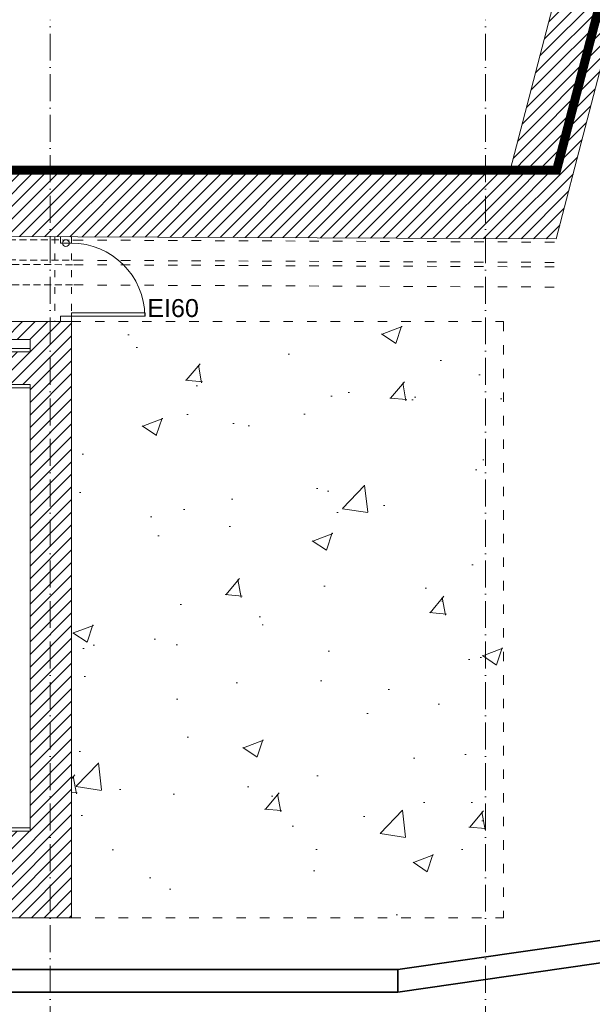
# Model space of a CAD drawing. Header units: millimetres. Extents: x 167773 to 185035, y -114105 to -66770.
# Tile 104 of 114: x 176501 to 177012, y -86889 to -86012. Entities that reach past the tile are written whole.
import ezdxf

# ---------------------------------------------------------------- set-up
doc = ezdxf.new("R2010")
doc.units = ezdxf.units.MM
for name, pattern in [('ACAD_ISO03W100', [30, 12, -18]), ('ACAD_ISO10W100', [18, 12, -3, 0, -3]), ('DASHED', [0.75, 0.5, -0.25]), ('HIDDEN', [9.525, 6.35, -3.175])]:
    doc.linetypes.add(name, pattern=pattern)
for name, color, linetype, lineweight in [('!_ppoz', 24, 'Continuous', 9), ('a-op_leader', 9, 'Continuous', 9), ('a-osie', 20, 'ACAD_ISO10W100', 9), ('b-przerywana2', 2, 'ACAD_ISO03W100', 9), ('b-ściany', 2, 'Continuous', 9), ('El-koryta_puszki', 1, 'Continuous', 35), ('h-hatch', 8, 'Continuous', 9)]:
    doc.layers.add(name, color=color, linetype=linetype, lineweight=lineweight)
doc.layers.add('!zakres', color=7, linetype='ACAD_ISO03W100', lineweight=60, true_color=0x8a14ff)
doc.styles.add('PPAB_100', font='arial.ttf', dxfattribs={"height": 18})

msp = doc.modelspace()

# ---------------------------------------------------------------- hatches: boundary and pattern name
at = {"layer": 'h-hatch'}
h = msp.add_hatch(dxfattribs=at)
h.set_pattern_fill('ANSI31', color=256, scale=2.5, style=0)
h.paths.add_polyline_path([(181080.67, -82332.89), (180067.67, -82332.89), (180067.67, -81166.89), (180240.88, -81166.89), (180240.88, -81123.89), (179127.51, -81123.89), (179013.33, -80404.92), (180240.24, -80182.22), (180232.49, -80139.49), (178967.15, -80369.16), (179093.84, -81166.89), (179150.59, -81166.89), (178946.47, -82324.89), (178009.67, -82324.89), (178009.67, -81166.89), (178152.82, -81166.89), (178152.82, -81124.89), (177043.67, -81124.89), (176929.33, -80404.92), (178152.82, -80182.84), (178145.07, -80140.11), (176887.08, -80368.45), (177013.89, -81166.89), (177091.65, -81166.89), (176984.65, -82330.89), (176863.67, -82330.89), (176863.67, -82385.89), (177009.67, -82385.89), (177009.67, -82605.89), (176863.67, -82605.89), (176863.67, -82660.89), (177844.46, -82660.89), (176938.64, -86145.89), (175326.44, -86145.89), (175326.44, -86199.77), (176979.55, -86207.12), (177915.59, -82605.89), (177039.67, -82605.89), (177039.67, -82330.89), (177152.17, -81166.89), (177341.67, -81166.89), (177341.67, -82385.89), (177877.67, -82385.89), (177877.67, -82332.89), (177372.67, -82332.89), (177372.67, -81166.89), (177957.67, -81166.89), (177957.67, -82385.89), (178994.62, -82385.89), (179209.49, -81166.89), (179409.67, -81166.89), (179409.67, -82385.89), (179945.67, -82385.89), (179945.67, -82332.89), (179438.67, -82332.89), (179438.67, -81166.89), (180025.67, -81166.89), (180025.67, -82385.89), (181039.67, -82385.89), (181039.67, -83832.89), (180452.67, -83832.89), (180452.67, -82605.89), (180423.67, -82605.89), (180423.67, -83832.89), (180253.08, -83832.89), (180097.28, -82605.89), (180044.53, -82605.89), (180044.53, -82666.85), (180192.59, -83832.89), (180128.78, -83832.89), (179993.7, -84621.47), (181261.85, -84863.62), (181269.97, -84821.1), (180044.2, -84587.08), (180165.67, -83877.89), (181270.67, -83877.89), (181270.67, -83832.89), (181080.67, -83832.89)])
h = msp.add_hatch(dxfattribs=at)
h.set_pattern_fill('ANSI31', color=256, scale=2.5, style=0)
h.paths.add_polyline_path([(176547.44, -86280.91), (176547.44, -86280.91), (175581.44, -86280.89), (175581.44, -86296.89), (176510.44, -86296.89), (176510.44, -86307.89), (176490.44, -86307.89), (176490.44, -86336.89), (176510.44, -86336.89), (176510.44, -86734.89), (176490.44, -86734.89), (176490.44, -86763.89), (176162.44, -86763.89), (176162.44, -86734.89), (176133.44, -86734.89), (176133.44, -86763.89), (175771.44, -86763.89), (175771.44, -86734.89), (175742.44, -86734.89), (175742.44, -86763.89), (175450.44, -86763.89), (175450.44, -86811.89), (176547.44, -86811.89)])
at = {"layer": 'h-hatch', "ltscale": 0.5}
h = msp.add_hatch(dxfattribs=at)
h.set_pattern_fill('AR-CONC', color=256, style=0)
h.set_pattern_definition([(50, (15000, -9), (182.18467, -15.93909), [19.05, -209.55]), (355, (15000, -9), (-35.24283, 191.05664), [15.24, -167.64]), (100.451, (15015.18, -10.33), (146.9425, 175.11669), [16.19, -178.09]), (46.1842, (15000, 41.8), (271.07904, -42.04233), [28.575, -314.325]), (96.6356, (15022.6, 38.3), (237.40423, 247.42556), [24.285, -267.135]), (351.184, (15000, 41.8), (237.4046, 247.4251), [22.86, -251.46]), (21, (15025.4, 29.1), (151.61488, -102.26552), [19.05, -209.55]), (326, (15025.4, 29.1), (61.80203, 184.18797), [15.24, -167.64]), (71.4514, (15038.03, 20.58), (213.41649, 81.92286), [16.19, -178.09]), (37.5, (15000, -9), (3.088603, 84.55504), [0, -165.608, 0, -170.18, 0, -168.275]), (7.5, (15000, -9), (66.819663, 100.180575), [0, -97.028, 0, -161.798, 0, -64.135]), (327.5, (14943.36, -9), (135.590595, -5.728744), [0, -63.5, 0, -198.12, 0, -262.89]), (317.5, (14917.96, -9), (148.12918, 25.42649), [0, -82.55, 0, -131.572, 0, -186.69])])
h.paths.add_polyline_path([(176932.44, -86279.91), (176547.44, -86279.91), (176547.44, -86813.89), (176932.44, -86813.89)])

# ---------------------------------------------------------------- linework, layer by layer
at = {"layer": '!_ppoz', "linetype": 'ACAD_ISO03W100', "ltscale": 0.5}
for p, q in [((176532.44, -86205.15), (176532.44, -86280.91)), ((176547.44, -86205.15), (176547.44, -86280.91))]:
    msp.add_line(p, q, dxfattribs=at)
at = {"layer": '!_ppoz'}
for points in [[(176537.44, -86205.15), (176537.44, -86210.91), (176547.44, -86210.91), (176547.44, -86205.19)], [(176510.44, -86304.89), (176487.44, -86304.89), (176487.44, -86339.89), (176510.44, -86339.89)], [(176510.44, -86731.89), (176487.44, -86731.89), (176487.44, -86763.89)]]:
    msp.add_lwpolyline(points, dxfattribs=at)
for points in [[(176537.44, -86275.91), (176537.44, -86280.91), (176547.44, -86280.91), (176547.44, -86275.91)], [(176547.44, -86275.91), (176547.44, -86272.91), (176612.94, -86272.91), (176612.94, -86275.91)]]:
    msp.add_lwpolyline(points, close=True, dxfattribs=at)
msp.add_arc((176547.11, -86276.71), 65.8, 0.67556, 89.7622, dxfattribs=at)
at = {"layer": '!zakres', "linetype": 'DASHED', "ltscale": 60, "const_width": 8, "flags": 128}
msp.add_lwpolyline([(177165.95, -86145.89), (179254.44, -86145.89), (179254.44, -87087.89), (175743.44, -87087.89), (175743.44, -87085.89), (170976.44, -87085.89), (170976.44, -86757.89), (171105.44, -86757.89), (171105.44, -86186.89), (170976.44, -86186.89), (170976.44, -86145.89), (176979.97, -86145.89), (177896.19, -82620.89), (177326.67, -82620.89), (177326.67, -82317.89)], dxfattribs=at)
at = {"layer": 'a-op_leader'}
msp.add_circle((176542.44, -86210.91), 3, dxfattribs=at)
at = {"layer": 'a-osie', "ltscale": 2}
for p, q in [((176528.44, -87311.89), (176528.44, -86011.89)), ((176916.44, -87311.89), (176916.44, -86011.89))]:
    msp.add_line(p, q, dxfattribs=at)
at = {"layer": 'b-przerywana2', "ltscale": 0.7}
for p, q in [((176547.44, -86280.91), (176932.44, -86280.91)), ((176932.44, -86280.91), (176932.44, -86811.89)), ((176547.44, -86811.89), (176932.44, -86811.89))]:
    msp.add_line(p, q, dxfattribs=at)
at = {"layer": 'b-ściany'}
for p, q in [((176979.55, -86207.12), (177915.59, -82605.89)), ((176938.64, -86145.89), (177844.46, -82660.89)), ((173445.44, -86145.89), (176938.64, -86145.89)), ((175009.44, -86198.36), (176979.55, -86207.12)), ((175581.44, -86280.89), (176547.44, -86280.91)), ((176547.44, -86280.91), (176547.44, -86811.89)), ((175581.44, -86296.89), (176510.44, -86296.89)), ((176510.44, -86307.89), (176510.44, -86296.89)), ((176510.44, -86734.89), (176510.44, -86336.89)), ((176510.44, -86734.89), (176490.44, -86734.89)), ((175450.44, -86811.89), (176547.44, -86811.89))]:
    msp.add_line(p, q, dxfattribs=at)
msp.add_lwpolyline([(176510.44, -86307.89), (176490.44, -86307.89), (176490.44, -86336.89), (176510.44, -86336.89)], dxfattribs=at)
at = {"layer": 'El-koryta_puszki'}
for points in [[(176838.44, -86878.15), (177138.44, -86834.89), (177138.44, -86814.89), (176838.44, -86858.15)], [(173498.44, -86878.15), (176838.44, -86878.15), (176838.44, -86858.15), (173498.44, -86858.15)]]:
    msp.add_lwpolyline(points, close=True, dxfattribs=at)
at = {"layer": 'h-hatch', "linetype": 'HIDDEN'}
for points in [[(173333.44, -86421.89), (173333.44, -86193.91), (175061.54, -86201.59, -0.412912), (175084.44, -86224.59), (175084.44, -86269.71, 0.412912), (175089.42, -86274.71), (175139.42, -86274.94, 0.415516), (175144.44, -86269.94), (175144.44, -86225.06, -0.415516), (175167.54, -86202.06), (176549.53, -86208.2)], [(173313.44, -86421.89), (173313.44, -86215.82), (175039.54, -86223.49, -0.412912), (175062.44, -86246.49), (175062.44, -86291.62, 0.412912), (175067.42, -86296.62), (175161.42, -86297.03, 0.415516), (175166.44, -86292.03), (175166.44, -86247.16, -0.415516), (175189.54, -86224.16), (176549.45, -86230.2)], [(173351.44, -86421.89), (173351.44, -86211.99), (175061.46, -86219.59, -0.412912), (175066.44, -86224.59), (175066.44, -86269.71, 0.412912), (175089.34, -86292.71), (175139.34, -86292.94, 0.415516), (175162.44, -86269.94), (175162.44, -86225.06, -0.415516), (175167.46, -86220.06), (176549.46, -86226.2)], [(173331.44, -86421.89), (173331.44, -86233.9), (175039.46, -86241.49, -0.412912), (175044.44, -86246.49), (175044.44, -86291.62, 0.412912), (175067.34, -86314.62), (175161.34, -86315.03, 0.415516), (175184.44, -86292.03), (175184.44, -86247.16, -0.415516), (175189.46, -86242.16), (176549.44, -86248.2)]]:
    msp.add_lwpolyline(points, format="xyb", dxfattribs=at)
at = {"layer": 'h-hatch', "linetype": 'ACAD_ISO03W100', "ltscale": 0.7}
for points in [[(176549.53, -86208.2), (176979.54, -86210.12)], [(176549.45, -86230.2), (176979.44, -86232.12)], [(176549.46, -86226.2), (176979.46, -86228.12)], [(176549.44, -86248.2), (176979.36, -86250.12)]]:
    msp.add_lwpolyline(points, dxfattribs=at)

# ---------------------------------------------------------------- texts
at = {"layer": '!_ppoz', "insert": (176660.96, -86268.9), "char_height": 16, "width": 2937.189, "attachment_point": 6, "style": 'PPAB_100'}
msp.add_mtext('{\\fArial|b0|i0|c238|p34;EI60}', dxfattribs=at)

doc.saveas('drawing.dxf')
